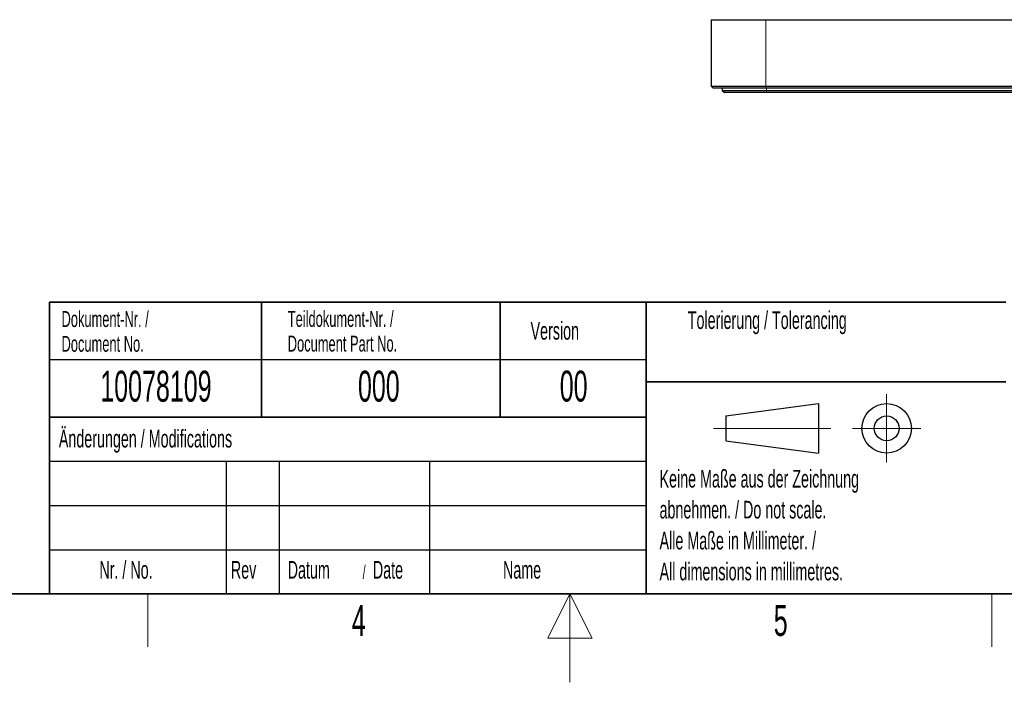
# Model space of a CAD drawing. Header units: millimetres. Extents: x 5 to 418, y 2 to 292.
# Tile 19 of 24: x 155 to 266, y 2 to 77. Entities that reach past the tile are written whole.
import ezdxf

# ---------------------------------------------------------------- set-up
doc = ezdxf.new("R2010")
doc.units = ezdxf.units.MM
doc.layers.add('SLD-0', color=7, linetype='Continuous')
doc.styles.add('SLDTEXTSTYLE0', font='TXT', dxfattribs={"width": 0.605})

msp = doc.modelspace()

# ---------------------------------------------------------------- linework, layer by layer
at = {"color": 7, "linetype": 'Continuous', "lineweight": 25}
for p, q in [((232.9687, 76.948), (232.9687, 69.448)), ((232.9687, 76.948), (239.1687, 76.948)), ((239.1687, 76.948), (324.3687, 76.948)), ((232.9687, 69.448), (239.1687, 69.448)), ((233.2187, 69.198), (232.9687, 69.448)), ((239.1687, 69.198), (233.2187, 69.198)), ((234.2437, 69.198), (234.2437, 68.948)), ((239.1687, 69.448), (324.3687, 69.448)), ((324.3687, 69.198), (239.1687, 69.198)), ((234.2437, 68.948), (239.2437, 68.948)), ((234.2437, 68.948), (234.4937, 68.698)), ((239.2437, 68.698), (234.4937, 68.698)), ((239.2437, 68.948), (324.2937, 68.948)), ((324.2937, 68.698), (239.2437, 68.698))]:
    msp.add_line(p, q, dxfattribs=at)
at = {"color": 7, "linetype": 'Continuous', "lineweight": 18}
for p, q in [((239.1687, 76.948), (239.1687, 69.448)), ((239.1687, 69.448), (239.1687, 69.198)), ((239.2437, 69.198), (239.2437, 68.948)), ((239.2437, 68.948), (239.2437, 68.698))]:
    msp.add_line(p, q, dxfattribs=at)
at = {"layer": 'SLD-0', "lineweight": 35}
for p, q in [((158.1167, 45), (225.6167, 45)), ((158.1167, 45), (158.1167, 32)), ((182.1167, 45), (182.1167, 32)), ((209.1167, 45), (209.1167, 32)), ((225.6167, 45), (225.6167, 32)), ((225.6167, 45), (266.3305, 45)), ((225.6167, 45), (225.6167, 36)), ((225.6167, 36), (266.3305, 36)), ((225.6167, 36), (225.6167, 12)), ((158.1167, 32), (158.1167, 12)), ((158.1167, 32), (225.6167, 32)), ((225.6167, 32), (225.6167, 12)), ((26, 12), (408, 12)), ((158.1167, 12), (225.6167, 12)), ((225.6167, 12), (266.3305, 12))]:
    msp.add_line(p, q, dxfattribs=at)
at = {"layer": 'SLD-0'}
for p, q in [((158.1167, 38.5), (225.6167, 38.5)), ((158.1167, 27), (225.6167, 27)), ((178.1167, 27), (178.1167, 12)), ((184.1167, 27), (184.1167, 12)), ((201.1167, 27), (201.1167, 12)), ((158.1167, 22), (225.6167, 22)), ((158.1167, 17), (225.6167, 17))]:
    msp.add_line(p, q, dxfattribs=at)
at = {"layer": 'SLD-0', "lineweight": 18}
for p, q in [((252.8396, 34.5746), (252.8396, 26.8746)), ((233.2396, 30.7246), (246.5396, 30.7246)), ((248.9896, 30.7246), (256.6896, 30.7246)), ((169.25, 6), (169.25, 12)), ((217, 12), (214.5, 7)), ((217, 2), (217, 12)), ((219.5, 7), (217, 12)), ((264.75, 6), (264.75, 12)), ((214.5, 7), (219.5, 7))]:
    msp.add_line(p, q, dxfattribs=at)
at = {"layer": 'SLD-0', "lineweight": 25}
for p, q in [((234.6396, 32.1246), (245.1396, 33.5246)), ((245.1396, 33.5246), (245.1396, 27.9246)), ((158.1167, 32), (225.6167, 32)), ((234.6396, 32.1246), (234.6396, 29.3246)), ((234.6396, 29.3246), (245.1396, 27.9246))]:
    msp.add_line(p, q, dxfattribs=at)
for radius in [2.8, 1.4]:
    msp.add_circle((252.8396, 30.7246), radius, dxfattribs=at)

# ---------------------------------------------------------------- texts
at = {"layer": 'SLD-0', "style": 'SLDTEXTSTYLE0'}
for s, insert, char_height, attachment_point in [('Dokument-Nr. /', (159.4707, 43.9891), 1.8, 1), ('Teildokument-Nr. /', (185.0721, 44.0073), 1.8, 1), ('Tolerierung / Tolerancing', (230.3366, 43.9666), 2, 1), ('Version', (212.5452, 42.7601), 2, 1), ('Document No.', (159.4707, 41.1891), 1.8, 1), ('Document Part No.', (185.0721, 41.2073), 1.8, 1), ('10078109', (170.1557, 37.243), 3.5, 2), ('000', (195.3767, 37.243), 3.5, 2), ('00', (217.424, 37.2527), 3.5, 2), ('Änderungen / Modifications', (159.1698, 30.5619), 2, 1), ('Keine Maße aus der Zeichnung', (227.1404, 26.0307), 2, 1), ('abnehmen. / Do not scale.', (227.1404, 22.5307), 2, 1), ('Alle Maße in Millimeter. /', (227.1404, 19.0307), 2, 1), ('Nr. / No.', (163.7532, 15.7244), 2, 1), ('Rev', (178.6351, 15.7244), 2, 1), ('Datum', (185.0629, 15.7244), 2, 1), ('Date', (194.7022, 15.7244), 2, 1), ('Name', (209.4275, 15.729), 2, 1), ('All dimensions in millimetres.', (227.1404, 15.5307), 2, 1), ('/', (193.5459, 15.2243), 1.5, 1), ('4', (193.1027, 10.743), 3.5, 2), ('5', (240.8527, 10.743), 3.5, 2)]:
    msp.add_mtext(s, dxfattribs=dict(at, insert=insert, char_height=char_height, attachment_point=attachment_point))

doc.saveas('drawing.dxf')
